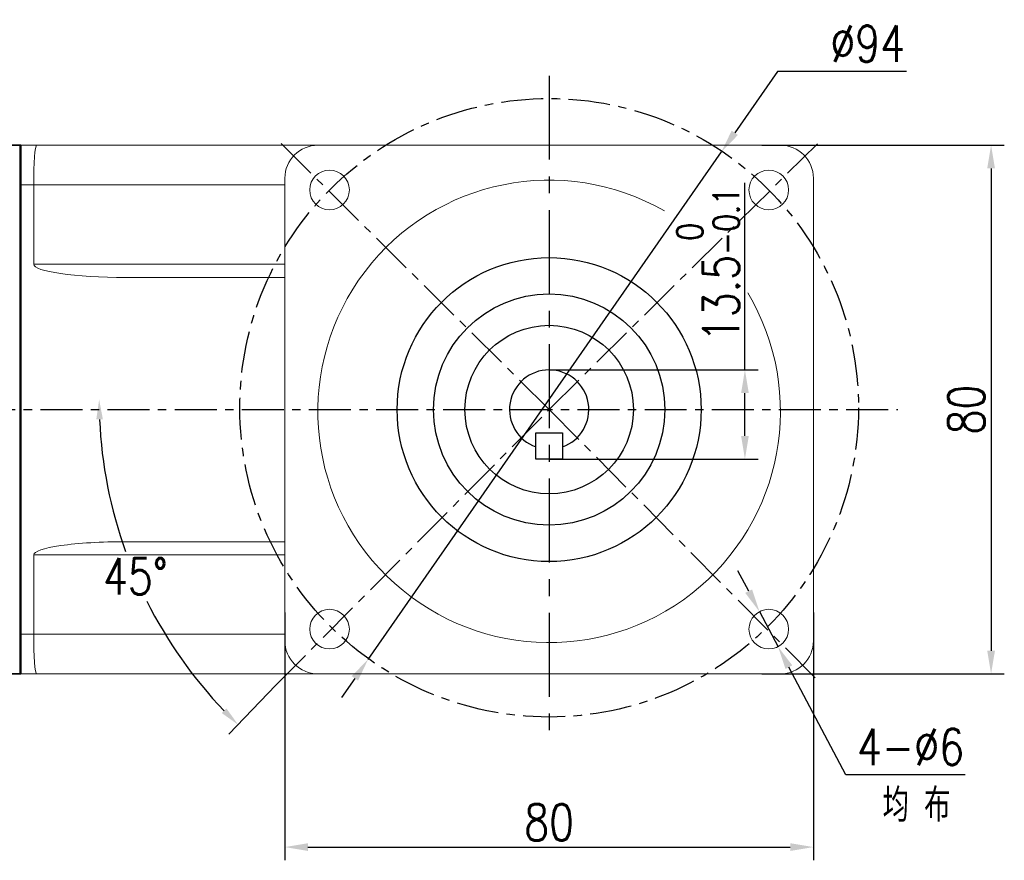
# Model space of a CAD drawing. Header units: inches. Extents: x -753 to 5070, y -3075 to 1581.
# Tile 57 of 178: x 1971 to 2120, y 876 to 1003. Entities that reach past the tile are written whole.
import ezdxf

# ---------------------------------------------------------------- set-up
doc = ezdxf.new("R2010")
doc.units = ezdxf.units.IN
doc.header["$LTSCALE"] = 10
doc.header["$MEASUREMENT"] = 0
doc.linetypes.add('CENTER', pattern=[10.16, 6.35, -1.27, 1.27, -1.27])
for name, color, linetype in [('1轮廓实线层', 7, 'Continuous'), ('3中心线层', 1, 'CENTER'), ('6文字层', 3, 'Continuous'), ('7标注层', 4, 'Continuous')]:
    doc.layers.add(name, color=color, linetype=linetype)
doc.layers.add('图层2', color=4, linetype='Continuous', lineweight=40)
doc.styles.add('PC_TEXTSTYLE', font='isocp.shx', dxfattribs={"width": 0.8, "bigfont": 'HZFS.SHX'})
doc.styles.add('TH_GBDIM', font='romans.shx', dxfattribs={"width": 0.8, "bigfont": 'gbcbig.shx'})
doc.dimstyles.new('TH_GBDIM', dxfattribs={"dimtxt": 3.5, "dimasz": 2.5, "dimexe": 2, "dimexo": 0, "dimgap": 1, "dimtad": 1, "dimdec": 4, "dimdsep": 46, "dimtxsty": 'TH_GBDIM', "dimcen": 0.09, "dimclrd": 4, "dimclre": 4, "dimclrt": 3, "dimadec": 0, "dimazin": 0, "dimtfac": 1, "dimtdec": 4, "dimtmove": 0, "dimatfit": 3, "dimfxl": 1, "dimtzin": 0, "dimarcsym": 0})
doc.dimstyles.new('角度标注', dxfattribs={"dimtxt": 3.5, "dimasz": 3, "dimexe": 2, "dimexo": 0, "dimgap": 1, "dimtad": 1, "dimtih": 1, "dimtoh": 1, "dimdsep": 46, "dimtxsty": 'PC_TEXTSTYLE', "dimsah": 1, "dimcen": 0.09, "dimclrd": 4, "dimclrt": 3, "dimadec": 0, "dimazin": 0, "dimtfac": 0.7, "dimtmove": 0, "dimatfit": 0, "dimfxl": 1, "dimtzin": 0, "dimarcsym": 0})

# ---------------------------------------------------------------- blocks, each defined once
blk = doc.blocks.new('*D166')
at = {"layer": '7标注层', "color": 4, "lineweight": -2, "transparency": 16777216}
for p, q in [((2083.48, 983.73), (2120.16, 983.73)), ((2118.16, 980.23), (2118.16, 907.23)), ((2083.48, 903.73), (2120.16, 903.73))]:
    blk.add_line(p, q, dxfattribs=at)
at = {"layer": '7标注层', "color": 4, "transparency": 16777216}
for points in [[(2117.58, 980.23), (2118.75, 980.23), (2118.16, 983.73)], [(2117.58, 907.23), (2118.75, 907.23), (2118.16, 903.73)]]:
    blk.add_solid(points, dxfattribs=at)
at = {"layer": 'Defpoints', "color": 0, "transparency": 16777216}
for p in [(2083.48, 983.73), (2083.48, 903.73), (2118.16, 903.73)]:
    blk.add_point(p, dxfattribs=at)
at = {"layer": '7标注层', "color": 3, "transparency": 16777216, "insert": (2114.41, 943.73), "char_height": 5.5, "attachment_point": 5, "rotation": 90, "style": 'TH_GBDIM'}
blk.add_mtext('{80}{}{}', dxfattribs=at)
blk = doc.blocks.new('*D167')
at = {"layer": '7标注层', "color": 4, "lineweight": -2, "transparency": 16777216}
for p, q in [((2011.28, 913.01), (2011.28, 875.51)), ((2091.28, 913.01), (2091.28, 875.51)), ((2014.78, 877.51), (2087.78, 877.51))]:
    blk.add_line(p, q, dxfattribs=at)
at = {"layer": '7标注层', "color": 4, "transparency": 16777216}
for points in [[(2014.78, 878.09), (2014.78, 876.92), (2011.28, 877.51)], [(2087.78, 878.09), (2087.78, 876.92), (2091.28, 877.51)]]:
    blk.add_solid(points, dxfattribs=at)
at = {"layer": 'Defpoints', "color": 0, "transparency": 16777216}
for p in [(2011.28, 913.01), (2091.28, 913.01), (2091.28, 877.51)]:
    blk.add_point(p, dxfattribs=at)
at = {"layer": '7标注层', "color": 3, "transparency": 16777216, "insert": (2051.28, 881.26), "char_height": 5.5, "attachment_point": 5, "style": 'TH_GBDIM'}
blk.add_mtext('{80}{}{}', dxfattribs=at)
blk = doc.blocks.new('*D168')
at = {"layer": '7标注层', "color": 4, "lineweight": -2, "transparency": 16777216}
for p, q in [((2081.48, 916.24), (2079.84, 919.33)), ((2083.11, 913.14), (2085.92, 907.84)), ((2096.19, 888.42), (2087.56, 904.75)), ((2114.24, 888.42), (2096.19, 888.42))]:
    blk.add_line(p, q, dxfattribs=at)
at = {"layer": '7标注层', "color": 4, "transparency": 16777216}
for points in [[(2081.99, 916.51), (2080.96, 915.97), (2083.11, 913.14)], [(2088.07, 905.02), (2087.04, 904.47), (2085.92, 907.84)]]:
    blk.add_solid(points, dxfattribs=at)
at = {"layer": 'Defpoints', "color": 0, "transparency": 16777216}
for p in [(2083.11, 913.14), (2085.92, 907.84)]:
    blk.add_point(p, dxfattribs=at)
at = {"layer": '7标注层', "color": 3, "transparency": 16777216, "insert": (2105.97, 892.67), "char_height": 5.5, "attachment_point": 5, "style": 'TH_GBDIM'}
blk.add_mtext('{4-∅6}', dxfattribs=at)
blk = doc.blocks.new('*D169')
at = {"layer": '7标注层', "color": 4, "lineweight": -2, "transparency": 16777216}
for p, q in [((2085.82, 994.87), (2079.37, 985.62)), ((2105.35, 994.87), (2085.82, 994.87)), ((2023.88, 905.91), (2077.37, 982.74)), ((2021.88, 903.04), (2019.88, 900.17))]:
    blk.add_line(p, q, dxfattribs=at)
at = {"layer": '7标注层', "color": 4, "transparency": 16777216}
for points in [[(2078.9, 985.95), (2079.85, 985.28), (2077.37, 982.74)], [(2021.4, 903.38), (2022.36, 902.71), (2023.88, 905.91)]]:
    blk.add_solid(points, dxfattribs=at)
at = {"layer": 'Defpoints', "color": 0, "transparency": 16777216}
for p in [(2077.37, 982.74), (2023.88, 905.91)]:
    blk.add_point(p, dxfattribs=at)
at = {"layer": '7标注层', "color": 3, "transparency": 16777216, "insert": (2099.49, 999.12), "char_height": 5.5, "attachment_point": 5, "style": 'TH_GBDIM'}
blk.add_mtext('{∅94}{}{}', dxfattribs=at)
blk = doc.blocks.new('*D182')
at = {"layer": '7标注层', "color": 0, "lineweight": -2, "transparency": 16777216}
blk.add_line((2009.92, 901.99), (2002.83, 894.58), dxfattribs=at)
at = {"layer": '7标注层', "color": 4, "lineweight": -2, "transparency": 16777216}
for start, end in [(182.5242, 199.7482), (206.6165, 223.7524)]:
    blk.add_arc((2051.28, 945.24), 68.1, start, end, dxfattribs=at)
at = {"layer": '7标注层', "color": 4, "transparency": 16777216}
for points in [[(1982.75, 942.23), (1983.75, 942.25), (1983.18, 945.24)], [(2002.44, 898.5), (2001.74, 897.79), (2004.21, 896.03)]]:
    blk.add_solid(points, dxfattribs=at)
at = {"layer": 'Defpoints', "color": 0, "transparency": 16777216}
for p in [(1877.61, 945.24), (2051.28, 945.24), (2104.04, 945.24), (1985.64, 927.13), (2009.92, 901.99)]:
    blk.add_point(p, dxfattribs=at)
at = {"layer": '7标注层', "color": 3, "transparency": 16777216, "insert": (1988.66, 918.48), "char_height": 5.5, "attachment_point": 5, "style": 'TH_GBDIM'}
blk.add_mtext('45°', dxfattribs=at)
blk = doc.blocks.new('*D473')
at = {"layer": '7标注层', "color": 4, "lineweight": -2, "transparency": 16777216}
for p, q in [((2080.91, 949.73), (2080.91, 978.06)), ((2051.28, 949.73), (2082.91, 949.73)), ((2080.91, 939.73), (2080.91, 946.23)), ((2051.28, 936.23), (2082.91, 936.23))]:
    blk.add_line(p, q, dxfattribs=at)
at = {"layer": '7标注层', "color": 4, "transparency": 16777216}
for points in [[(2080.33, 946.23), (2081.49, 946.23), (2080.91, 949.73)], [(2080.33, 939.73), (2081.49, 939.73), (2080.91, 936.23)]]:
    blk.add_solid(points, dxfattribs=at)
at = {"layer": 'Defpoints', "color": 0, "transparency": 16777216}
for p in [(2051.28, 949.73), (2080.91, 949.73), (2051.28, 936.23)]:
    blk.add_point(p, dxfattribs=at)
at = {"layer": '7标注层', "color": 3, "transparency": 16777216, "insert": (2075.33, 965.65), "char_height": 5.5, "attachment_point": 5, "rotation": 90, "style": 'TH_GBDIM'}
blk.add_mtext('13.5{\\H0.7143x;\\S 0^ -0.1;}', dxfattribs=at)

msp = doc.modelspace()

# ---------------------------------------------------------------- linework, layer by layer
for p, q in [((1971.283, 983.403), (1971.283, 981.402)), ((1971.283, 981.402), (1971.283, 943.726)), ((1971.283, 909.403), (1971.283, 943.08)), ((1971.283, 910.851), (1971.283, 904.849))]:
    msp.add_line(p, q)
at = {"layer": '1轮廓实线层', "color": 7, "linetype": 'Continuous', "lineweight": 15}
for p, q in [((1971.283, 983.726), (1971.283, 977.726)), ((1971.283, 983.726), (1973.715, 983.726)), ((1973.715, 983.726), (2016.283, 983.726)), ((2086.283, 983.726), (2016.283, 983.726)), ((1971.283, 977.726), (1971.283, 909.726)), ((1973.283, 977.726), (1971.283, 977.726)), ((2011.283, 977.726), (1973.283, 977.726)), ((1973.283, 965.726), (1973.283, 977.726)), ((2011.283, 978.726), (2011.283, 908.726)), ((2091.283, 908.726), (2091.283, 978.726)), ((1973.283, 965.726), (2011.283, 965.726)), ((2011.283, 963.726), (1987.245, 963.726)), ((1987.245, 923.726), (2011.283, 923.726)), ((1973.283, 921.726), (1973.283, 909.726)), ((2011.283, 921.726), (1973.283, 921.726)), ((1971.283, 909.726), (1971.283, 903.726)), ((1971.283, 909.726), (1973.283, 909.726)), ((1973.283, 909.726), (2011.283, 909.726)), ((1973.715, 903.726), (1971.283, 903.726)), ((2016.283, 903.726), (1973.715, 903.726)), ((2016.283, 903.726), (2086.283, 903.726))]:
    msp.add_line(p, q, dxfattribs=at)
at = {"layer": '1轮廓实线层'}
for p, q in [((1971.283, 903.726), (1971.283, 983.726)), ((1971.283, 943.726), (1971.283, 976.996)), ((2049.283, 936.226), (2049.283, 940.226)), ((2049.283, 940.226), (2051.283, 940.226)), ((2051.283, 940.226), (2053.283, 940.226)), ((2053.283, 940.226), (2053.283, 936.226)), ((2053.283, 936.226), (2049.283, 936.226)), ((1971.283, 909.726), (1971.283, 903.726))]:
    msp.add_line(p, q, dxfattribs=at)
at = {"layer": '1轮廓实线层', "color": 7}
msp.add_line((1971.283, 903.726), (1971.283, 906.726), dxfattribs=at)
at = {"layer": '1轮廓实线层', "color": 7, "linetype": 'Continuous', "lineweight": 15}
for centre in [(2018.049, 976.96), (2084.517, 976.96), (2018.049, 910.492), (2084.517, 910.492)]:
    msp.add_circle(centre, 3, dxfattribs=at)
at = {"layer": '1轮廓实线层'}
for radius in [23, 17.5, 12.75]:
    msp.add_circle((2051.283, 943.726), radius, dxfattribs=at)
at = {"layer": '1轮廓实线层', "color": 7, "linetype": 'Continuous', "lineweight": 15}
for centre, radius, start, end in [((2016.283, 978.726), 5, 90, 180), ((2086.283, 978.726), 5, 0, 90), ((2051.283, 943.455), 35, 60.07307, 30.86285), ((2016.283, 908.726), 5, 180, 270), ((2086.283, 908.726), 5, 270, 0)]:
    msp.add_arc(centre, radius, start, end, dxfattribs=at)
at = {"layer": '1轮廓实线层'}
msp.add_arc((2051.283, 943.726), 6, 289.47122, 250.52878, dxfattribs=at)
at = {"layer": '1轮廓实线层', "color": 7, "linetype": 'Continuous', "lineweight": 15}
for centre, major_axis, ratio, start_param, end_param in [((1973.715, 977.726), (0, -6), 0.0719933, 3.1415927, 4.712389), ((1987.245, 965.726), (-13.962, 0), 0.1432442, 0, 1.5707963), ((1987.245, 921.726), (13.962, 0), 0.1432442, 1.5707963, 3.1415927), ((1973.715, 909.726), (0, -6), 0.0719933, 4.712389, 6.2831853)]:
    msp.add_ellipse(centre, major_axis=major_axis, ratio=ratio, start_param=start_param, end_param=end_param, dxfattribs=at)
at = {"layer": '3中心线层', "ltscale": 0.2}
msp.add_line((2051.283, 994.249), (2051.283, 894.404), dxfattribs=at)
at = {"layer": '3中心线层', "ltscale": 0.1}
for p, q in [((2051.283, 943.726), (2010.095, 984.586)), ((2051.283, 943.726), (2092.598, 984.673)), ((1933.658, 943.726), (2104.037, 943.726)), ((2009.921, 901.993), (2051.283, 943.726)), ((2051.283, 943.726), (2092.367, 902.285))]:
    msp.add_line(p, q, dxfattribs=at)
msp.add_circle((2051.283, 943.998), 46.809, dxfattribs=at)
at = {"layer": '图层2', "color": 0}
for p, q in [((1971.283, 983.726), (1963.283, 983.643)), ((1971.283, 983.726), (1971.283, 903.726)), ((1971.283, 983.726), (1971.283, 903.726)), ((1971.283, 903.726), (1971.283, 983.726)), ((1971.283, 914.752), (1971.283, 903.726)), ((1963.283, 903.81), (1971.283, 903.726))]:
    msp.add_line(p, q, dxfattribs=at)

# ---------------------------------------------------------------- texts
at = {"layer": '6文字层', "insert": (2101.732, 886.355), "char_height": 5, "width": 38.96783, "attachment_point": 1, "style": 'PC_TEXTSTYLE'}
msp.add_mtext('{\\C3;均 布}', dxfattribs=at)

# ---------------------------------------------------------------- dimensions: what is measured, and where the dimension line sits
at = {"layer": '7标注层'}
for p1, p2, text, picture, middle in [((2023.883, 905.914), (2077.374, 982.745), '{<>}{}{}', '*D169', (2099.486, 994.875)), ((2083.115, 913.144), (2085.92, 907.84), '{4-<>}', '*D168', (2105.968, 888.417))]:
    dim = msp.add_diameter_dim_2p(p1=p1, p2=p2, text=text, dimstyle='TH_GBDIM', override={"dimtxt": 5.5, "dimasz": 3.5, "dimgap": 1.5, "dimtoh": 1, "dimdec": 0}, dxfattribs=at)
    dim.commit()
    dim.dimension.update_dxf_attribs({"geometry": picture, "text_midpoint": middle, "dimtype": 163})
for base, p1, p2, text, picture, middle in [((2118.163, 903.726), (2083.477, 983.726), (2083.477, 903.726), '{<>}{}{}', '*D166', (2114.413, 943.726)), ((2080.911, 949.726), (2051.283, 936.226), (2051.283, 949.726), '<>{\\H0.7143x;\\S 0^ -0.1;}', '*D473', (2075.328, 965.646))]:
    dim = msp.add_linear_dim(base=base, p1=p1, p2=p2, angle=90, text=text, dimstyle='TH_GBDIM', override={"dimtxt": 5.5, "dimasz": 3.5, "dimdec": 1, "dimadec": 1}, dxfattribs=at)
    dim.commit()
    dim.dimension.update_dxf_attribs({"geometry": picture, "text_midpoint": middle})
dim = msp.add_angular_dim_2l(base=(1985.635, 927.128), line1=((1877.607, 945.241), (2104.037, 945.241)), line2=((2009.921, 901.993), (2051.283, 945.241)), text='45°', dimstyle='角度标注', override={"dimtxt": 5.5, "dimasz": 3, "dimgap": 1, "dimtad": 1, "dimjust": 0, "dimdec": 2, "dimlfac": 1, "dimtxsty": 'TH_GBDIM', "dimse1": 0, "dimse2": 0, "dimsd1": 0, "dimsd2": 0, "dimadec": 2}, dxfattribs=at)
dim.commit()
dim.dimension.update_dxf_attribs({"geometry": '*D182', "text_midpoint": (1988.66, 918.481)})
dim = msp.add_linear_dim(base=(2091.283, 877.506), p1=(2011.283, 913.015), p2=(2091.283, 913.015), text='{<>}{}{}', dimstyle='TH_GBDIM', override={"dimtxt": 5.5, "dimasz": 3.5, "dimdec": 1, "dimadec": 1}, dxfattribs=at)
dim.commit()
dim.dimension.update_dxf_attribs({"geometry": '*D167', "text_midpoint": (2051.283, 881.256)})

doc.saveas('drawing.dxf')
